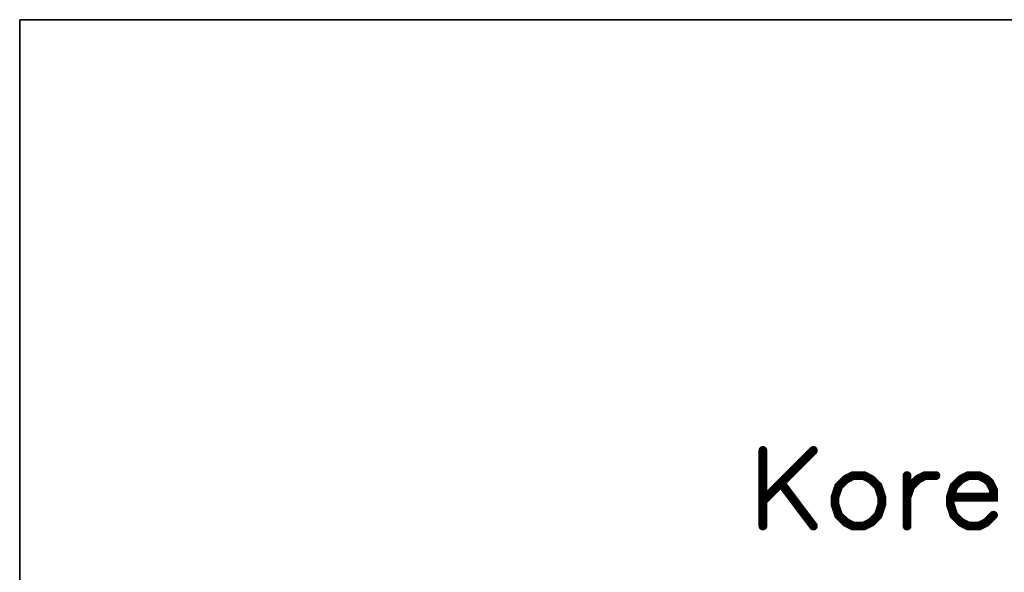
# Model space of a CAD drawing. Header units: millimetres. Extents: x 4065 to 8083, y -652 to 5416.
# Tile 43 of 256: x 5097 to 5164, y 1255 to 1293. Entities that reach past the tile are written whole.
import ezdxf

# ---------------------------------------------------------------- set-up
doc = ezdxf.new("R2010")
doc.units = ezdxf.units.MM
doc.header["$LTSCALE"] = 0.8
doc.layers.get('0').update_dxf_attribs({"linetype": 'CONTINUOUS', "lineweight": 0})

# ---------------------------------------------------------------- blocks, each defined once
blk = doc.blocks.new('SMOOTH_0$064516')
at = {"const_width": 0.0323}
blk.add_lwpolyline([(-0.0161, 0, 1), (0.0161, 0, 1)], format="xyb", close=True, dxfattribs=at)
blk = doc.blocks.new('logo')
at = {"color": 7, "const_width": 0.859}
for points in [[(-3519.273, 5311.965), (-3524.159, 5307.079)], [(-3524.159, 5311.965), (-3524.159, 5304.641)], [(-3515.434, 5309.527), (-3516.13, 5309.175), (-3516.834, 5308.479), (-3517.178, 5307.431), (-3517.178, 5306.736), (-3516.834, 5305.688), (-3516.13, 5304.993), (-3515.434, 5304.641), (-3514.387, 5304.641), (-3513.691, 5304.993), (-3512.996, 5305.688), (-3512.644, 5306.736), (-3512.644, 5307.431), (-3512.996, 5308.479), (-3513.691, 5309.175), (-3514.387, 5309.527), (-3515.434, 5309.527)], [(-3510.205, 5307.431), (-3509.853, 5308.479), (-3509.157, 5309.175), (-3508.462, 5309.527), (-3507.414, 5309.527)], [(-3510.205, 5309.527), (-3510.205, 5304.641)], [(-3506.014, 5307.431), (-3501.833, 5307.431), (-3501.833, 5308.127), (-3502.176, 5308.823), (-3502.528, 5309.175), (-3503.224, 5309.527), (-3504.271, 5309.527), (-3504.967, 5309.175), (-3505.671, 5308.479), (-3506.014, 5307.431), (-3506.014, 5306.736), (-3505.671, 5305.688), (-3504.967, 5304.993), (-3504.271, 5304.641), (-3503.224, 5304.641), (-3502.528, 5304.993), (-3501.833, 5305.688)], [(-3522.416, 5308.823), (-3519.273, 5304.641)]]:
    blk.add_lwpolyline(points, dxfattribs=at)
at = {"color": 7, "xscale": 13.31, "yscale": 13.31, "zscale": 13.31}
for p in [(-3524.159, 5311.965), (-3519.273, 5311.965), (-3516.13, 5309.175), (-3515.434, 5309.527), (-3515.434, 5309.527), (-3514.387, 5309.527), (-3513.691, 5309.175), (-3510.205, 5309.527), (-3509.157, 5309.175), (-3508.462, 5309.527), (-3507.414, 5309.527), (-3504.967, 5309.175), (-3504.271, 5309.527), (-3503.224, 5309.527), (-3502.528, 5309.175), (-3522.416, 5308.823), (-3516.834, 5308.479), (-3512.996, 5308.479), (-3509.853, 5308.479), (-3505.671, 5308.479), (-3502.176, 5308.823), (-3501.833, 5308.127), (-3524.159, 5307.079), (-3517.178, 5307.431), (-3512.644, 5307.431), (-3510.205, 5307.431), (-3506.014, 5307.431), (-3506.014, 5307.431), (-3501.833, 5307.431), (-3517.178, 5306.736), (-3512.644, 5306.736), (-3506.014, 5306.736), (-3516.834, 5305.688), (-3512.996, 5305.688), (-3505.671, 5305.688), (-3501.833, 5305.688), (-3524.159, 5304.641), (-3519.273, 5304.641), (-3516.13, 5304.993), (-3515.434, 5304.641), (-3514.387, 5304.641), (-3513.691, 5304.993), (-3510.205, 5304.641), (-3504.967, 5304.993), (-3504.271, 5304.641), (-3503.224, 5304.641), (-3502.528, 5304.993)]:
    blk.add_blockref('SMOOTH_0$064516', p, dxfattribs=at)

msp = doc.modelspace()

# ---------------------------------------------------------------- linework, layer by layer
at = {"color": 7, "linetype": 'Continuous', "lineweight": 35}
for p, q in [((5096.738, 1114.481), (5096.738, 1292.532)), ((5096.738, 1292.532), (5310.399, 1292.532))]:
    msp.add_line(p, q, dxfattribs=at)

# ---------------------------------------------------------------- block references
at = {"color": 3, "linetype": 'Continuous', "xscale": 0.7014719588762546, "yscale": 0.7014719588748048, "zscale": 0.7014719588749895}
msp.add_blockref('logo', (7619.317, -2462.948), dxfattribs=at)

doc.saveas('drawing.dxf')
